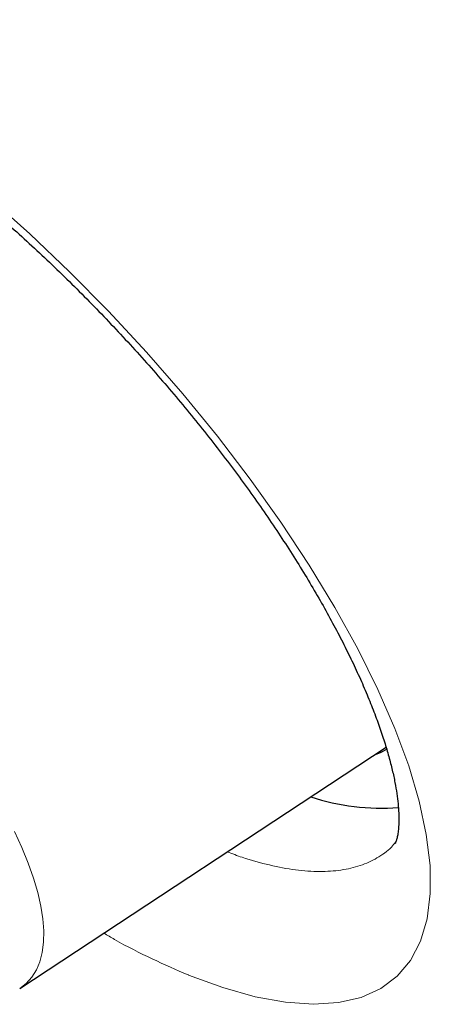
# Model space of a CAD drawing. Header units: millimetres. Extents: x 8 to 436, y 12 to 763.
# Tile 96 of 256: x 350.65 to 351.9, y 312.1 to 315.1. Entities that reach past the tile are written whole.
import ezdxf

# ---------------------------------------------------------------- set-up
doc = ezdxf.new("R2010")
doc.units = ezdxf.units.MM

msp = doc.modelspace()

# ---------------------------------------------------------------- linework, layer by layer
at = {"color": 7, "linetype": 'Continuous', "lineweight": 30}
msp.add_line((350.6525, 312.1458), (351.769, 312.881), dxfattribs=at)
at = {"color": 252, "linetype": 'Continuous', "lineweight": 0, "flags": 128}
for points in [[(350.5596, 314.5551), (350.683, 314.4451), (350.8043, 314.3298), (350.9229, 314.2097), (351.0384, 314.0852), (351.1496, 313.9577), (351.2553, 313.8285), (351.3551, 313.6979), (351.4487, 313.5665), (351.5351, 313.4357), (351.6134, 313.307), (351.6832, 313.1807), (351.7444, 313.0572), (351.7962, 312.938), (351.8382, 312.8243), (351.87, 312.7165), (351.8917, 312.615), (351.9031, 312.5208), (351.904, 312.435), (351.8942, 312.358), (351.874, 312.2899), (351.8436, 312.2315), (351.8033, 312.1833), (351.753, 312.1458), (351.6932, 312.1188), (351.6245, 312.1027), (351.5475, 312.0976), (351.4628, 312.1037), (351.3704, 312.1207), (351.2714, 312.1485), (351.1669, 312.1868), (351.1669, 312.1868)], [(350.6361, 312.6242), (350.6586, 312.575), (350.678, 312.5274), (350.6942, 312.4817), (350.7071, 312.4381), (350.7166, 312.3967), (350.7229, 312.3576), (350.7257, 312.321), (350.7251, 312.287), (350.7211, 312.2558), (350.7138, 312.2275), (350.7031, 312.2022), (350.6891, 312.18), (350.6718, 312.1609), (350.6525, 312.1458)]]:
    msp.add_lwpolyline(points, dxfattribs=at)
at = {"color": 7, "linetype": 'Continuous', "lineweight": 30, "flags": 128}
msp.add_lwpolyline([(351.734, 312.858), (351.7517, 312.8647), (351.7719, 312.8746)], dxfattribs=at)
at = {"color": 7, "linetype": 'Continuous', "lineweight": 30}
msp.add_arc((351.7543, 313.3793), 0.6841, 251.6927, 274.4199, dxfattribs=at)
msp.add_open_spline([(349.4627, 315.0915), (349.4626, 315.0915), (349.4625, 315.0914), (349.4655, 315.0927), (349.472, 315.0945), (349.4824, 315.0964), (349.497, 315.0978), (349.5151, 315.0983), (349.537, 315.0973), (349.5621, 315.0948), (349.5906, 315.0903), (349.6224, 315.0837), (349.6573, 315.0748), (349.6953, 315.0634), (349.7362, 315.0494), (349.7797, 315.0327), (349.8256, 315.0133), (349.8737, 314.9912), (349.924, 314.9663), (349.9763, 314.9386), (350.0303, 314.908), (350.0861, 314.8748), (350.1432, 314.8388), (350.2015, 314.8002), (350.2609, 314.7591), (350.321, 314.7157), (350.3817, 314.6699), (350.4429, 314.6219), (350.5045, 314.5717), (350.5662, 314.5194), (350.6279, 314.4653), (350.6894, 314.4094), (350.7507, 314.3518), (350.8115, 314.2927), (350.8716, 314.2323), (350.9307, 314.1708), (350.9889, 314.1084), (351.0459, 314.0451), (351.1017, 313.981), (351.1561, 313.9163), (351.2091, 313.8511), (351.2605, 313.7857), (351.31, 313.7203), (351.3575, 313.6551), (351.4031, 313.5902), (351.4467, 313.5255), (351.4882, 313.4613), (351.5274, 313.3978), (351.5642, 313.3355), (351.5984, 313.2745), (351.63, 313.2152), (351.6587, 313.1578), (351.685, 313.1019), (351.7088, 313.0476), (351.73, 312.995), (351.7486, 312.9447), (351.7645, 312.8971), (351.7778, 312.8524), (351.7884, 312.8111), (351.7965, 312.7733), (351.8022, 312.7392), (351.806, 312.7081), (351.808, 312.68), (351.8083, 312.6553), (351.8072, 312.6343), (351.8052, 312.6173), (351.8027, 312.6043), (351.8001, 312.5951), (351.7981, 312.5899), (351.7972, 312.5884), (351.7974, 312.5887), (351.7974, 312.5887)], degree=3, knots=[0, 0, 0, 0, 0.009231, 0.02368, 0.037275, 0.051652, 0.065494, 0.079379, 0.09284, 0.106329, 0.119905, 0.133608, 0.14746, 0.161468, 0.175632, 0.189944, 0.204377, 0.218876, 0.23352, 0.248304, 0.263213, 0.278233, 0.293348, 0.308545, 0.32381, 0.339115, 0.354405, 0.369819, 0.385264, 0.400741, 0.416252, 0.431801, 0.447391, 0.463026, 0.478638, 0.494215, 0.509791, 0.525367, 0.540946, 0.556529, 0.572115, 0.587705, 0.603293, 0.618717, 0.634178, 0.649672, 0.665164, 0.680618, 0.695998, 0.711273, 0.726407, 0.741374, 0.756235, 0.771257, 0.786239, 0.801126, 0.815864, 0.830402, 0.844686, 0.858671, 0.872326, 0.885916, 0.89987, 0.913751, 0.927553, 0.941286, 0.954993, 0.968728, 0.982606, 0.996826, 1, 1, 1, 1], dxfattribs=at)
at = {"color": 252, "linetype": 'Continuous', "lineweight": 0}
for points, knots in [([(351.2849, 312.5622), (351.3001, 312.5564), (351.3449, 312.5395), (351.4148, 312.5207), (351.4941, 312.5057), (351.5671, 312.5008), (351.633, 312.5053), (351.6916, 312.5189), (351.7427, 312.5426), (351.7784, 312.5671), (351.7941, 312.5867), (351.7983, 312.5919)], [0, 0, 0, 0, 0.064287, 0.1890014, 0.3168631, 0.4456632, 0.5708666, 0.6969499, 0.8240474, 0.9532347, 1, 1, 1, 1]), ([(351.1669, 312.1868), (351.1666, 312.187), (351.1304, 312.2017), (351.0563, 312.2351), (350.9698, 312.2783), (350.9193, 312.3079), (350.9085, 312.3143)], [0, 0, 0, 0, 0.003743, 0.440885, 0.87959, 1, 1, 1, 1])]:
    msp.add_open_spline(points, degree=3, knots=knots, dxfattribs=at)

doc.saveas('drawing.dxf')
